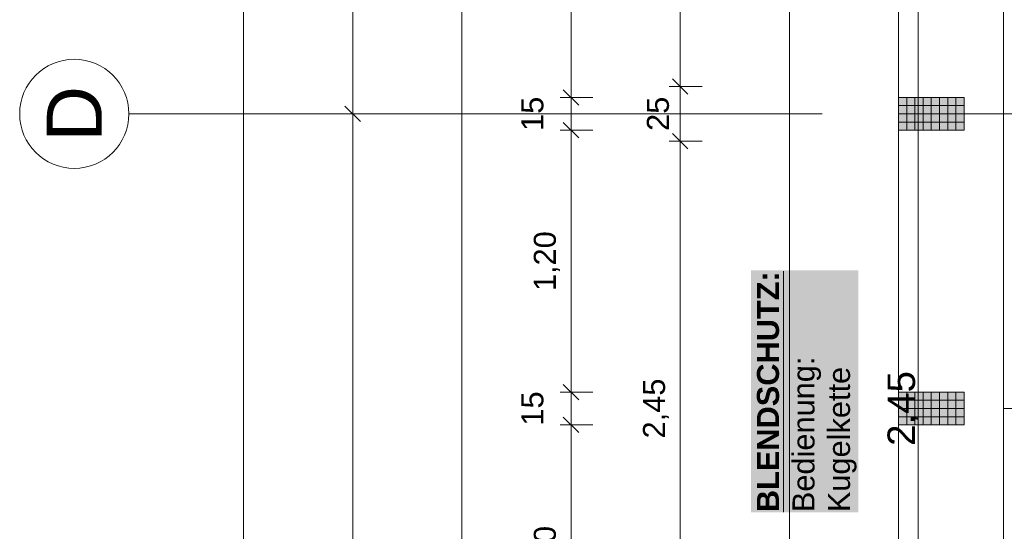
# Model space of a CAD drawing. Header units: metres. Extents: x -45 to 152, y -127 to 99.
# Tile 50 of 256: x -43.85 to -39.34, y -10.01 to -7.67. Entities that reach past the tile are written whole.
import ezdxf

# ---------------------------------------------------------------- set-up
doc = ezdxf.new("R2010")
doc.units = ezdxf.units.M
doc.header["$PDMODE"] = 1
doc.header["$PDSIZE"] = -2
doc.linetypes.add('Achsen 01', pattern=[5.291531, 3.175, -1.058062, 0.352704, -0.705764])
doc.linetypes.add('Raster 01', pattern=[2, 1, -1])
doc.layers.get('0').update_dxf_attribs({"lineweight": 25})
for name, color, linetype, lineweight, true_color in [('014_Fassadenarbeiten-000 Aufsicht Betonfertigteile', 7, 'Continuous', 9, 0xc0c0c0), ('031_Metallbauarbeiten-330 Aufsicht Metallbauarbeiten', 7, 'Continuous', 9, 0xa6a6a6), ('AV1-Achsen', 1, 'Achsen 01', 18, 0xff0000), ('AV1-Raster', 7, 'Raster 01', 9, 0xa6a6a6)]:
    doc.layers.add(name, color=color, linetype=linetype, lineweight=lineweight, true_color=true_color)
for name, color, linetype, lineweight in [('014_Fassadenarbeiten-330 Betonfertigteile vertikal', 7, 'Continuous', 9), ('030_Sonnenschutzarbeiten-BLENDSCHUTZ', 7, 'Continuous', 5), ('030_Sonnenschutzarbeiten-BLENDSCHUTZ  Beschriftung', 7, 'Continuous', 5), ('_1.35m (3D)', 7, 'Continuous', 9), ('_GRU (2D)', 7, 'Continuous', 9), ('_OG 2 (2D)', 7, 'Continuous', 9), ('_OG 2 - DS (2D)', 7, 'Continuous', 9), ('Bemaßung-Bemaßung', 7, 'Continuous', 9)]:
    doc.layers.add(name, color=color, linetype=linetype, lineweight=lineweight)
doc.layers.get('0').freeze()
doc.styles.add('Arial', font='arial.ttf')
doc.styles.add('Arial (bold)', font='arialbd.ttf')
doc.dimstyles.new('COE 50', dxfattribs={"dimtxt": 126.090495, "dimasz": 0.001414, "dimexe": 0.001, "dimexo": 0.01, "dimgap": 0.001, "dimtad": 1, "dimdec": 3, "dimtxsty": 'Arial', "dimblk": 'VW_SLASH-4', "dimblk1": 'VW_SLASH-4', "dimblk2": 'VW_SLASH-4', "dimcen": 0, "dimadec": 3, "dimazin": 0, "dimtfac": 0.8, "dimtdec": 3, "dimtix": 1, "dimtmove": 0, "dimatfit": 0, "dimldrblk": 'VW_SLASH-3', "dimfxl": 0.002, "dimfxlon": 1, "dimfrac": 2, "dimtolj": 1, "dimarcsym": 0})
pattern_1 = [(-90, (0, 0), (0.0375, 0), [])]
pattern_2 = [(0, (0, 0), (2e-18, -0.0375), [])]

# ---------------------------------------------------------------- blocks, each defined once
blk = doc.blocks.new('Group-2')
at = {"layer": 'AV1-Raster'}
for p, q in [((1.35, -8.1), (-40.5, -8.1)), ((1.35, -9.45), (-40.5, -9.45))]:
    blk.add_line(p, q, dxfattribs=at)
blk = doc.blocks.new('1.35m (3D)')
at = {"layer": 'AV1-Raster', "color": 7}
blk.add_blockref('Group-2', (0, 0), dxfattribs=at)
blk = doc.blocks.new('Blendschutz Beschriftung')
at = {"layer": '030_Sonnenschutzarbeiten-BLENDSCHUTZ  Beschriftung', "color": 254, "linetype": 'Continuous', "transparency": 33554559}
blk.add_solid([(-0.554, -0.1644), (0.554, -0.1644), (-0.554, 0.3267), (0.554, 0.3267)], dxfattribs=at)
at = {"layer": '030_Sonnenschutzarbeiten-BLENDSCHUTZ  Beschriftung', "insert": (-0.554, 0.3002), "char_height": 0.100872, "attachment_point": 1, "line_spacing_factor": 0.967016, "style": 'Arial (bold)'}
blk.add_mtext('{\\LBLENDSCHUTZ:}{\\fArial|b0|i0|c0|p0;\\l\\PBedienung: \\PKugelkette }', dxfattribs=at)
blk = doc.blocks.new('VW_SLASH-4')
at = {"color": 0, "linetype": 'ByBlock', "lineweight": -2, "transparency": 16777216}
blk.add_line((0, 0), (-1, 0), dxfattribs=at)
at = {"color": 0, "linetype": 'Continuous', "lineweight": 15, "transparency": 16777216, "flags": 128}
blk.add_lwpolyline([(0.5, 0.5), (-0.5, -0.5)], dxfattribs=at)
blk = doc.blocks.new('*D48')
at = {"layer": '030_Sonnenschutzarbeiten-BLENDSCHUTZ', "color": 0, "lineweight": -2}
for p, q in [((-39.575, -8.225), (-39.725, -8.225)), ((-39.675, -10.6043), (-39.675, -8.2957)), ((-39.575, -10.675), (-39.725, -10.675))]:
    blk.add_line(p, q, dxfattribs=at)
at = {"layer": 'Defpoints', "color": 0}
for p in [(-39.675, -8.225), (-38.91, -8.225), (-38.91, -10.675)]:
    blk.add_point(p, dxfattribs=at)
at = {"layer": '030_Sonnenschutzarbeiten-BLENDSCHUTZ', "color": 0, "lineweight": -2, "xscale": 0.070693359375, "yscale": 0.070693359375, "zscale": 0.070693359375}
for p, rotation in [((-39.675, -8.225), 90), ((-39.675, -10.675), 270)]:
    blk.add_blockref('VW_SLASH-4', p, dxfattribs=dict(at, rotation=rotation))
at = {"layer": '030_Sonnenschutzarbeiten-BLENDSCHUTZ', "color": 0, "lineweight": 13, "insert": (-39.8008, -9.45), "char_height": 0.12609, "attachment_point": 5, "rotation": 90, "style": 'Arial'}
blk.add_mtext('\\A1;2,45', dxfattribs=at)
blk = doc.blocks.new('VW_SLASH-3')
at = {"color": 0, "linetype": 'ByBlock', "lineweight": -2, "transparency": 16777216}
blk.add_line((0, 0), (-1, 0), dxfattribs=at)
at = {"color": 0, "linetype": 'Continuous', "lineweight": 15, "transparency": 16777216, "flags": 128}
blk.add_lwpolyline([(0.5, 0.5), (-0.5, -0.5)], dxfattribs=at)
blk = doc.blocks.new('*D49')
at = {"layer": '030_Sonnenschutzarbeiten-BLENDSCHUTZ', "color": 0, "lineweight": -2}
for p, q in [((-39.575, -5.525), (-39.725, -5.525)), ((-39.675, -7.9043), (-39.675, -5.5957)), ((-39.575, -7.975), (-39.725, -7.975))]:
    blk.add_line(p, q, dxfattribs=at)
at = {"layer": 'Defpoints', "color": 0}
for p in [(-39.675, -5.525), (-38.91, -5.525), (-38.91, -7.975)]:
    blk.add_point(p, dxfattribs=at)
at = {"layer": '030_Sonnenschutzarbeiten-BLENDSCHUTZ', "color": 0, "lineweight": -2, "xscale": 0.070693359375, "yscale": 0.070693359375, "zscale": 0.070693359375}
for p, rotation in [((-39.675, -5.525), 90), ((-39.675, -7.975), 270)]:
    blk.add_blockref('VW_SLASH-4', p, dxfattribs=dict(at, rotation=rotation))
at = {"layer": '030_Sonnenschutzarbeiten-BLENDSCHUTZ', "color": 0, "lineweight": 13, "insert": (-39.8008, -6.75), "char_height": 0.12609, "attachment_point": 5, "rotation": 90, "style": 'Arial'}
blk.add_mtext('\\A1;2,45', dxfattribs=at)
blk = doc.blocks.new('*D442')
at = {"layer": 'Bemaßung-Bemaßung', "color": 0, "lineweight": -2}
for p, q in [((-42.725, 0), (-42.875, 0)), ((-42.825, -21.5293), (-42.825, -0.0707)), ((-42.725, -21.6), (-42.875, -21.6))]:
    blk.add_line(p, q, dxfattribs=at)
at = {"layer": 'Defpoints', "color": 0}
for p in [(-39.15, 0), (-42.825, 0), (-39.15, -21.6)]:
    blk.add_point(p, dxfattribs=at)
at = {"layer": 'Bemaßung-Bemaßung', "color": 0, "lineweight": -2, "xscale": 0.070693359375, "yscale": 0.070693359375, "zscale": 0.070693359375}
for p, rotation in [((-42.825, 0), 90), ((-42.825, -21.6), 270)]:
    blk.add_blockref('VW_SLASH-4', p, dxfattribs=dict(at, rotation=rotation))
at = {"layer": 'Bemaßung-Bemaßung', "color": 0, "insert": (-42.9659, -10.8), "char_height": 0.15131, "attachment_point": 5, "rotation": 90, "style": 'Arial'}
blk.add_mtext('\\A1;21,60', dxfattribs=at)
blk = doc.blocks.new('*D444')
at = {"layer": 'Bemaßung-Bemaßung', "color": 0, "lineweight": -2}
for p, q in [((-42.225, -5.4), (-42.375, -5.4)), ((-42.325, -8.0293), (-42.325, -5.4707)), ((-42.225, -8.1), (-42.375, -8.1))]:
    blk.add_line(p, q, dxfattribs=at)
at = {"layer": 'Defpoints', "color": 0}
for p in [(-42.325, -5.4), (-39.15, -5.4), (-39.15, -8.1)]:
    blk.add_point(p, dxfattribs=at)
at = {"layer": 'Bemaßung-Bemaßung', "color": 0, "lineweight": -2, "xscale": 0.070693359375, "yscale": 0.070693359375, "zscale": 0.070693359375}
for p, rotation in [((-42.325, -5.4), 90), ((-42.325, -8.1), 270)]:
    blk.add_blockref('VW_SLASH-4', p, dxfattribs=dict(at, rotation=rotation))
at = {"layer": 'Bemaßung-Bemaßung', "color": 0, "insert": (-42.4356, -6.75), "char_height": 0.10087, "attachment_point": 5, "rotation": 90, "style": 'Arial'}
blk.add_mtext('\\A1;2,70', dxfattribs=at)
blk = doc.blocks.new('*D445')
at = {"layer": 'Bemaßung-Bemaßung', "color": 0, "lineweight": -2}
for p, q in [((-42.225, -8.1), (-42.375, -8.1)), ((-42.325, -13.4293), (-42.325, -8.1707)), ((-42.225, -13.5), (-42.375, -13.5))]:
    blk.add_line(p, q, dxfattribs=at)
at = {"layer": 'Defpoints', "color": 0}
for p in [(-42.325, -8.1), (-39.15, -8.1), (-39.15, -13.5)]:
    blk.add_point(p, dxfattribs=at)
at = {"layer": 'Bemaßung-Bemaßung', "color": 0, "lineweight": -2, "xscale": 0.070693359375, "yscale": 0.070693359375, "zscale": 0.070693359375}
for p, rotation in [((-42.325, -8.1), 90), ((-42.325, -13.5), 270)]:
    blk.add_blockref('VW_SLASH-4', p, dxfattribs=dict(at, rotation=rotation))
at = {"layer": 'Bemaßung-Bemaßung', "color": 0, "insert": (-42.4356, -10.8), "char_height": 0.10087, "attachment_point": 5, "rotation": 90, "style": 'Arial'}
blk.add_mtext('\\A1;5,40', dxfattribs=at)
blk = doc.blocks.new('*D459')
at = {"layer": 'Bemaßung-Bemaßung', "color": 0, "lineweight": -2}
for p, q in [((-41.725, 0.675), (-41.875, 0.675)), ((-41.825, -22.2043), (-41.825, 0.6043)), ((-41.725, -22.275), (-41.875, -22.275))]:
    blk.add_line(p, q, dxfattribs=at)
at = {"layer": 'Defpoints', "color": 0}
for p in [(-41.825, 0.675), (-39.825, 0.675), (-39.825, -22.275)]:
    blk.add_point(p, dxfattribs=at)
at = {"layer": 'Bemaßung-Bemaßung', "color": 0, "lineweight": -2, "xscale": 0.070693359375, "yscale": 0.070693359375, "zscale": 0.070693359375}
for p, rotation in [((-41.825, 0.675), 90), ((-41.825, -22.275), 270)]:
    blk.add_blockref('VW_SLASH-4', p, dxfattribs=dict(at, rotation=rotation))
at = {"layer": 'Bemaßung-Bemaßung', "color": 0, "insert": (-41.9356, -10.8), "char_height": 0.10087, "attachment_point": 5, "rotation": 90, "style": 'Arial'}
blk.add_mtext('\\A1;22,95', dxfattribs=at)
blk = doc.blocks.new('*D640')
at = {"layer": 'Bemaßung-Bemaßung', "color": 0, "linetype": 'Continuous', "lineweight": -2}
for p, q in [((-41.225, -9.525), (-41.375, -9.525)), ((-41.325, -9.5957), (-41.325, -10.6543)), ((-41.225, -10.725), (-41.375, -10.725))]:
    blk.add_line(p, q, dxfattribs=at)
at = {"layer": 'Defpoints', "color": 0}
for p in [(-39.825, -9.525), (-41.325, -10.725), (-39.825, -10.725)]:
    blk.add_point(p, dxfattribs=at)
at = {"layer": 'Bemaßung-Bemaßung', "color": 0, "lineweight": -2, "xscale": 0.070693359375, "yscale": 0.070693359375, "zscale": 0.070693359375}
for p, rotation in [((-41.325, -9.525), 90), ((-41.325, -10.725), 270)]:
    blk.add_blockref('VW_SLASH-4', p, dxfattribs=dict(at, rotation=rotation))
at = {"layer": 'Bemaßung-Bemaßung', "color": 0, "insert": (-41.4356, -10.125), "char_height": 0.10087, "attachment_point": 5, "rotation": 90, "style": 'Arial'}
blk.add_mtext('\\A1;1,20', dxfattribs=at)
blk = doc.blocks.new('*D641')
at = {"layer": 'Bemaßung-Bemaßung', "color": 0, "linetype": 'Continuous', "lineweight": -2}
for p, q in [((-41.325, -9.3043), (-41.325, -9.2336)), ((-41.225, -9.375), (-41.375, -9.375)), ((-41.325, -9.375), (-41.325, -9.525)), ((-41.225, -9.525), (-41.375, -9.525)), ((-41.325, -9.5957), (-41.325, -9.6664))]:
    blk.add_line(p, q, dxfattribs=at)
at = {"layer": 'Defpoints', "color": 0}
for p in [(-39.825, -9.375), (-41.325, -9.525), (-39.825, -9.525)]:
    blk.add_point(p, dxfattribs=at)
at = {"layer": 'Bemaßung-Bemaßung', "color": 0, "lineweight": -2, "xscale": 0.070693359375, "yscale": 0.070693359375, "zscale": 0.070693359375}
for p, rotation in [((-41.325, -9.375), 270), ((-41.325, -9.525), 90)]:
    blk.add_blockref('VW_SLASH-4', p, dxfattribs=dict(at, rotation=rotation))
at = {"layer": 'Bemaßung-Bemaßung', "color": 0, "insert": (-41.5015, -9.45), "char_height": 0.10087, "attachment_point": 5, "rotation": 90, "style": 'Arial'}
blk.add_mtext('\\A1;15', dxfattribs=at)
blk = doc.blocks.new('*D642')
at = {"layer": 'Bemaßung-Bemaßung', "color": 0, "linetype": 'Continuous', "lineweight": -2}
for p, q in [((-41.225, -8.175), (-41.375, -8.175)), ((-41.325, -8.2457), (-41.325, -9.3043)), ((-41.225, -9.375), (-41.375, -9.375))]:
    blk.add_line(p, q, dxfattribs=at)
at = {"layer": 'Defpoints', "color": 0}
for p in [(-39.825, -8.175), (-41.325, -9.375), (-39.825, -9.375)]:
    blk.add_point(p, dxfattribs=at)
at = {"layer": 'Bemaßung-Bemaßung', "color": 0, "lineweight": -2, "xscale": 0.070693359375, "yscale": 0.070693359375, "zscale": 0.070693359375}
for p, rotation in [((-41.325, -8.175), 90), ((-41.325, -9.375), 270)]:
    blk.add_blockref('VW_SLASH-4', p, dxfattribs=dict(at, rotation=rotation))
at = {"layer": 'Bemaßung-Bemaßung', "color": 0, "insert": (-41.4356, -8.775), "char_height": 0.10087, "attachment_point": 5, "rotation": 90, "style": 'Arial'}
blk.add_mtext('\\A1;1,20', dxfattribs=at)
blk = doc.blocks.new('*D643')
at = {"layer": 'Bemaßung-Bemaßung', "color": 0, "linetype": 'Continuous', "lineweight": -2}
for p, q in [((-41.325, -7.9543), (-41.325, -7.8836)), ((-41.225, -8.025), (-41.375, -8.025)), ((-41.325, -8.025), (-41.325, -8.175)), ((-41.225, -8.175), (-41.375, -8.175)), ((-41.325, -8.2457), (-41.325, -8.3164))]:
    blk.add_line(p, q, dxfattribs=at)
at = {"layer": 'Defpoints', "color": 0}
for p in [(-39.825, -8.025), (-41.325, -8.175), (-39.825, -8.175)]:
    blk.add_point(p, dxfattribs=at)
at = {"layer": 'Bemaßung-Bemaßung', "color": 0, "lineweight": -2, "xscale": 0.070693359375, "yscale": 0.070693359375, "zscale": 0.070693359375}
for p, rotation in [((-41.325, -8.025), 270), ((-41.325, -8.175), 90)]:
    blk.add_blockref('VW_SLASH-4', p, dxfattribs=dict(at, rotation=rotation))
at = {"layer": 'Bemaßung-Bemaßung', "color": 0, "insert": (-41.5015, -8.1), "char_height": 0.10087, "attachment_point": 5, "rotation": 90, "style": 'Arial'}
blk.add_mtext('\\A1;15', dxfattribs=at)
blk = doc.blocks.new('*D644')
at = {"layer": 'Bemaßung-Bemaßung', "color": 0, "linetype": 'Continuous', "lineweight": -2}
for p, q in [((-41.225, -6.825), (-41.375, -6.825)), ((-41.325, -6.8957), (-41.325, -7.9543)), ((-41.225, -8.025), (-41.375, -8.025))]:
    blk.add_line(p, q, dxfattribs=at)
at = {"layer": 'Defpoints', "color": 0}
for p in [(-39.825, -6.825), (-41.325, -8.025), (-39.825, -8.025)]:
    blk.add_point(p, dxfattribs=at)
at = {"layer": 'Bemaßung-Bemaßung', "color": 0, "lineweight": -2, "xscale": 0.070693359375, "yscale": 0.070693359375, "zscale": 0.070693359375}
for p, rotation in [((-41.325, -6.825), 90), ((-41.325, -8.025), 270)]:
    blk.add_blockref('VW_SLASH-4', p, dxfattribs=dict(at, rotation=rotation))
at = {"layer": 'Bemaßung-Bemaßung', "color": 0, "insert": (-41.4356, -7.425), "char_height": 0.10087, "attachment_point": 5, "rotation": 90, "style": 'Arial'}
blk.add_mtext('\\A1;1,20', dxfattribs=at)
blk = doc.blocks.new('*D683')
at = {"layer": 'Bemaßung-Bemaßung', "color": 0, "linetype": 'Continuous', "lineweight": -2}
for p, q in [((-40.225, -5.525), (-40.375, -5.525)), ((-40.325, -5.5957), (-40.325, -18.2043)), ((-40.225, -18.275), (-40.375, -18.275))]:
    blk.add_line(p, q, dxfattribs=at)
at = {"layer": 'Defpoints', "color": 0}
for p in [(-39.025, -5.525), (-40.325, -18.275), (-38.95, -18.275)]:
    blk.add_point(p, dxfattribs=at)
at = {"layer": 'Bemaßung-Bemaßung', "color": 0, "lineweight": -2, "xscale": 0.070693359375, "yscale": 0.070693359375, "zscale": 0.070693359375}
for p, rotation in [((-40.325, -5.525), 90), ((-40.325, -18.275), 270)]:
    blk.add_blockref('VW_SLASH-4', p, dxfattribs=dict(at, rotation=rotation))
at = {"layer": 'Bemaßung-Bemaßung', "color": 0, "insert": (-40.4356, -11.9), "char_height": 0.10087, "attachment_point": 5, "rotation": 90, "style": 'Arial'}
blk.add_mtext('\\A1;12,75', dxfattribs=at)
blk = doc.blocks.new('*D727')
at = {"layer": 'Bemaßung-Bemaßung', "color": 0, "lineweight": -2}
for p, q in [((-40.725, -8.225), (-40.875, -8.225)), ((-40.825, -8.2957), (-40.825, -10.6043)), ((-40.725, -10.675), (-40.875, -10.675))]:
    blk.add_line(p, q, dxfattribs=at)
at = {"layer": 'Defpoints', "color": 0}
for p in [(-39.025, -8.225), (-40.825, -10.675), (-39.025, -10.675)]:
    blk.add_point(p, dxfattribs=at)
at = {"layer": 'Bemaßung-Bemaßung', "color": 0, "lineweight": -2, "xscale": 0.070693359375, "yscale": 0.070693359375, "zscale": 0.070693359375}
for p, rotation in [((-40.825, -8.225), 90), ((-40.825, -10.675), 270)]:
    blk.add_blockref('VW_SLASH-4', p, dxfattribs=dict(at, rotation=rotation))
at = {"layer": 'Bemaßung-Bemaßung', "color": 0, "insert": (-40.9356, -9.45), "char_height": 0.10087, "attachment_point": 5, "rotation": 90, "style": 'Arial'}
blk.add_mtext('\\A1;2,45', dxfattribs=at)
blk = doc.blocks.new('*D728')
at = {"layer": 'Bemaßung-Bemaßung', "color": 0, "lineweight": -2}
for p, q in [((-40.725, -7.975), (-40.875, -7.975)), ((-40.825, -8.0457), (-40.825, -8.1543)), ((-40.725, -8.225), (-40.875, -8.225))]:
    blk.add_line(p, q, dxfattribs=at)
at = {"layer": 'Defpoints', "color": 0}
for p in [(-39.025, -7.975), (-40.825, -8.225), (-39.025, -8.225)]:
    blk.add_point(p, dxfattribs=at)
at = {"layer": 'Bemaßung-Bemaßung', "color": 0, "lineweight": -2, "xscale": 0.070693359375, "yscale": 0.070693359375, "zscale": 0.070693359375}
for p, rotation in [((-40.825, -7.975), 90), ((-40.825, -8.225), 270)]:
    blk.add_blockref('VW_SLASH-4', p, dxfattribs=dict(at, rotation=rotation))
at = {"layer": 'Bemaßung-Bemaßung', "color": 0, "insert": (-40.9265, -8.1), "char_height": 0.10087, "attachment_point": 5, "rotation": 90, "style": 'Arial'}
blk.add_mtext('\\A1;25', dxfattribs=at)
blk = doc.blocks.new('*D729')
at = {"layer": 'Bemaßung-Bemaßung', "color": 0, "lineweight": -2}
for p, q in [((-40.725, -5.525), (-40.875, -5.525)), ((-40.825, -5.5957), (-40.825, -7.9043)), ((-40.725, -7.975), (-40.875, -7.975))]:
    blk.add_line(p, q, dxfattribs=at)
at = {"layer": 'Defpoints', "color": 0}
for p in [(-39.275, -5.525), (-40.825, -7.975), (-39.025, -7.975)]:
    blk.add_point(p, dxfattribs=at)
at = {"layer": 'Bemaßung-Bemaßung', "color": 0, "lineweight": -2, "xscale": 0.070693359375, "yscale": 0.070693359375, "zscale": 0.070693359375}
for p, rotation in [((-40.825, -5.525), 90), ((-40.825, -7.975), 270)]:
    blk.add_blockref('VW_SLASH-4', p, dxfattribs=dict(at, rotation=rotation))
at = {"layer": 'Bemaßung-Bemaßung', "color": 0, "insert": (-40.9356, -6.75), "char_height": 0.10087, "attachment_point": 5, "rotation": 90, "style": 'Arial'}
blk.add_mtext('\\A1;2,45', dxfattribs=at)
blk = doc.blocks.new('Group-742')
at = {"layer": 'AV1-Achsen'}
blk.add_line((-43.35, -8.1), (4.2, -8.1), dxfattribs=at)
at = {"layer": 'AV1-Achsen', "linetype": 'Continuous'}
blk.add_circle((-43.6, -8.1), 0.25, dxfattribs=at)
at = {"layer": 'AV1-Achsen', "insert": (-43.6, -8.1), "char_height": 0.2522, "attachment_point": 5, "rotation": 90, "line_spacing_factor": 0.969122, "style": 'Arial'}
blk.add_mtext('D', dxfattribs=at)
blk = doc.blocks.new('GRU (2D)')
at = {"layer": 'AV1-Achsen', "color": 7}
blk.add_blockref('Group-742', (0, 0), dxfattribs=at)
blk = doc.blocks.new('OG 2 - DS (2D)')
at = {"layer": '030_Sonnenschutzarbeiten-BLENDSCHUTZ  Beschriftung', "color": 7, "rotation": 90}
blk.add_blockref('Blendschutz Beschriftung', (-40.1733, -9.3709), dxfattribs=at)
at = {"layer": '030_Sonnenschutzarbeiten-BLENDSCHUTZ', "color": 7, "insert": (-39.5913, -9.8121), "char_height": 0.12609, "attachment_point": 1, "rotation": 90, "line_spacing_factor": 0.969122, "style": 'Arial'}
blk.add_mtext('H=2,50m', dxfattribs=at)
at = {"layer": '030_Sonnenschutzarbeiten-BLENDSCHUTZ', "color": 7, "lineweight": 13}
for base, p1, p2, picture, middle in [((-39.675, -5.525), (-38.91, -7.975), (-38.91, -5.525), '*D49', (-39.8008, -6.75)), ((-39.675, -8.225), (-38.91, -10.675), (-38.91, -8.225), '*D48', (-39.8008, -9.45))]:
    dim = blk.add_linear_dim(base=base, p1=p1, p2=p2, angle=270, text='2,45', dimstyle='COE 50', override={"dimtxt": 0.12609, "dimasz": 0.070693, "dimexe": 0.05, "dimgap": 0.05, "dimpost": '<>', "dimtxsty": 'Arial', "dimtmove": 2, "dimfxl": 0.1}, dxfattribs=at)
    dim.commit()
    dim.dimension.update_dxf_attribs({"geometry": picture, "text_midpoint": middle})
blk = doc.blocks.new('OG 2 (2D)')
at = {"layer": '014_Fassadenarbeiten-000 Aufsicht Betonfertigteile', "flags": 128}
blk.add_lwpolyline([(-39.455, 0.305), (-39.455, -21.905), (-39.825, -22.275), (-39.825, 0.675)], close=True, dxfattribs=at)
at = {"layer": 'Bemaßung-Bemaßung'}
dim = blk.add_linear_dim(base=(-41.825, 0.675), p1=(-39.825, -22.275), p2=(-39.825, 0.675), angle=270, text='22,95', dimstyle='COE 50', override={"dimtxt": 0.100872, "dimasz": 0.070693, "dimexe": 0.05, "dimgap": 0.05, "dimpost": '<>', "dimtxsty": 'Arial', "dimtmove": 2, "dimfxl": 0.1}, dxfattribs=at)
dim.commit()
dim.dimension.update_dxf_attribs({"geometry": '*D459', "text_midpoint": (-41.9356, -10.8)})
at = {"layer": 'Bemaßung-Bemaßung', "linetype": 'Continuous'}
for base, p1, p2, text, override, picture, middle in [((-41.325, -8.025), (-39.825, -6.825), (-39.825, -8.025), '1,20', {"dimtxt": 0.100872, "dimasz": 0.070693, "dimexe": 0.05, "dimgap": 0.05, "dimpost": '<>', "dimtxsty": 'Arial', "dimtmove": 2, "dimfxl": 0.1}, '*D644', (-41.4356, -7.425)), ((-41.325, -8.175), (-39.825, -8.025), (-39.825, -8.175), '15', {"dimtxt": 0.100872, "dimasz": 0.070693, "dimexe": 0.05, "dimgap": 0.05, "dimpost": '<>', "dimtxsty": 'Arial', "dimtix": 0, "dimtmove": 2, "dimfxl": 0.1}, '*D643', (-41.5015, -8.1)), ((-41.325, -9.375), (-39.825, -8.175), (-39.825, -9.375), '1,20', {"dimtxt": 0.100872, "dimasz": 0.070693, "dimexe": 0.05, "dimgap": 0.05, "dimpost": '<>', "dimtxsty": 'Arial', "dimtmove": 2, "dimfxl": 0.1}, '*D642', (-41.4356, -8.775)), ((-41.325, -9.525), (-39.825, -9.375), (-39.825, -9.525), '15', {"dimtxt": 0.100872, "dimasz": 0.070693, "dimexe": 0.05, "dimgap": 0.05, "dimpost": '<>', "dimtxsty": 'Arial', "dimtix": 0, "dimtmove": 2, "dimfxl": 0.1}, '*D641', (-41.5015, -9.45)), ((-41.325, -10.725), (-39.825, -9.525), (-39.825, -10.725), '1,20', {"dimtxt": 0.100872, "dimasz": 0.070693, "dimexe": 0.05, "dimgap": 0.05, "dimpost": '<>', "dimtxsty": 'Arial', "dimtmove": 2, "dimfxl": 0.1}, '*D640', (-41.4356, -10.125))]:
    dim = blk.add_linear_dim(base=base, p1=p1, p2=p2, angle=270, text=text, dimstyle='COE 50', override=override, dxfattribs=at)
    dim.commit()
    dim.dimension.update_dxf_attribs({"geometry": picture, "text_midpoint": middle})
at = {"color": 255}
blk.add_wipeout([(-39.345, -8.1), (-39.345, -10.8), (-39.735, -10.8), (-39.735, -8.1)], dxfattribs=at).dxf.layer = '031_Metallbauarbeiten-330 Aufsicht Metallbauarbeiten'
at = {"layer": '014_Fassadenarbeiten-330 Betonfertigteile vertikal', "linetype": 'Continuous', "lineweight": 0}
blk.add_hatch(color=9, dxfattribs=at).paths.add_polyline_path([(-39.525, -9.375), (-39.525, -9.525), (-39.825, -9.525), (-39.825, -9.375)])
at = {"layer": '014_Fassadenarbeiten-330 Betonfertigteile vertikal', "linetype": 'Continuous', "lineweight": 9}
h = blk.add_hatch(dxfattribs=at)
h.set_pattern_fill('Stahlbetonfertigteil', color=8, style=0, pattern_type=2)
h.set_pattern_definition(pattern_1)
h.paths.add_polyline_path([(-39.525, -9.375), (-39.525, -9.525), (-39.825, -9.525), (-39.825, -9.375)])
at = {"layer": '014_Fassadenarbeiten-330 Betonfertigteile vertikal', "linetype": 'Continuous', "lineweight": 13}
h = blk.add_hatch(dxfattribs=at)
h.set_pattern_fill('Stahlbetonfertigteil-1', color=8, style=0, pattern_type=2)
h.set_pattern_definition(pattern_2)
h.paths.add_polyline_path([(-39.525, -9.375), (-39.525, -9.525), (-39.825, -9.525), (-39.825, -9.375)])
at = {"layer": '014_Fassadenarbeiten-330 Betonfertigteile vertikal', "flags": 128}
blk.add_lwpolyline([(-39.525, -9.375), (-39.525, -9.525), (-39.825, -9.525), (-39.825, -9.375)], close=True, dxfattribs=at)
at = {"layer": '031_Metallbauarbeiten-330 Aufsicht Metallbauarbeiten', "flags": 128}
blk.add_lwpolyline([(-39.345, -8.1), (-39.345, -10.8), (-39.735, -10.8), (-39.735, -8.1)], close=True, dxfattribs=at)
at = {"layer": 'Bemaßung-Bemaßung'}
dim = blk.add_linear_dim(base=(-40.825, -10.675), p1=(-39.025, -8.225), p2=(-39.025, -10.675), angle=270, text='2,45', dimstyle='COE 50', override={"dimtxt": 0.100872, "dimasz": 0.070693, "dimexe": 0.05, "dimgap": 0.05, "dimpost": '<>', "dimtxsty": 'Arial', "dimtmove": 2, "dimfxl": 0.1}, dxfattribs=at)
dim.commit()
dim.dimension.update_dxf_attribs({"geometry": '*D727', "text_midpoint": (-40.9356, -9.45)})
at = {"color": 255}
blk.add_wipeout([(-39.345, -5.475), (-39.345, -8.1), (-39.735, -8.1), (-39.735, -5.475)], dxfattribs=at).dxf.layer = '031_Metallbauarbeiten-330 Aufsicht Metallbauarbeiten'
at = {"layer": '014_Fassadenarbeiten-330 Betonfertigteile vertikal', "linetype": 'Continuous', "lineweight": 0}
blk.add_hatch(color=9, dxfattribs=at).paths.add_polyline_path([(-39.525, -8.025), (-39.525, -8.175), (-39.825, -8.175), (-39.825, -8.025)])
at = {"layer": '014_Fassadenarbeiten-330 Betonfertigteile vertikal', "linetype": 'Continuous', "lineweight": 9}
h = blk.add_hatch(dxfattribs=at)
h.set_pattern_fill('Stahlbetonfertigteil', color=8, style=0, pattern_type=2)
h.set_pattern_definition(pattern_1)
h.paths.add_polyline_path([(-39.525, -8.025), (-39.525, -8.175), (-39.825, -8.175), (-39.825, -8.025)])
at = {"layer": '014_Fassadenarbeiten-330 Betonfertigteile vertikal', "linetype": 'Continuous', "lineweight": 13}
h = blk.add_hatch(dxfattribs=at)
h.set_pattern_fill('Stahlbetonfertigteil-1', color=8, style=0, pattern_type=2)
h.set_pattern_definition(pattern_2)
h.paths.add_polyline_path([(-39.525, -8.025), (-39.525, -8.175), (-39.825, -8.175), (-39.825, -8.025)])
at = {"layer": '014_Fassadenarbeiten-330 Betonfertigteile vertikal', "flags": 128}
blk.add_lwpolyline([(-39.525, -8.025), (-39.525, -8.175), (-39.825, -8.175), (-39.825, -8.025)], close=True, dxfattribs=at)
at = {"layer": '031_Metallbauarbeiten-330 Aufsicht Metallbauarbeiten', "flags": 128}
blk.add_lwpolyline([(-39.345, -5.475), (-39.345, -8.1), (-39.735, -8.1), (-39.735, -5.475)], close=True, dxfattribs=at)
at = {"layer": 'Bemaßung-Bemaßung', "color": 1}
for base, p1, p2, text, override, picture, middle in [((-42.825, 0), (-39.15, -21.6), (-39.15, 0), '21,60', {"dimtxt": 0.151309, "dimasz": 0.070693, "dimexe": 0.05, "dimgap": 0.05, "dimpost": '<>', "dimtxsty": 'Arial', "dimtmove": 2, "dimfxl": 0.1}, '*D442', (-42.9659, -10.8)), ((-42.325, -5.4), (-39.15, -8.1), (-39.15, -5.4), '2,70', {"dimtxt": 0.100872, "dimasz": 0.070693, "dimexe": 0.05, "dimgap": 0.05, "dimpost": '<>', "dimtxsty": 'Arial', "dimtmove": 2, "dimfxl": 0.1}, '*D444', (-42.4356, -6.75)), ((-42.325, -8.1), (-39.15, -13.5), (-39.15, -8.1), '5,40', {"dimtxt": 0.100872, "dimasz": 0.070693, "dimexe": 0.05, "dimgap": 0.05, "dimpost": '<>', "dimtxsty": 'Arial', "dimtmove": 2, "dimfxl": 0.1}, '*D445', (-42.4356, -10.8))]:
    dim = blk.add_linear_dim(base=base, p1=p1, p2=p2, angle=270, text=text, dimstyle='COE 50', override=override, dxfattribs=at)
    dim.commit()
    dim.dimension.update_dxf_attribs({"geometry": picture, "text_midpoint": middle})
at = {"layer": 'Bemaßung-Bemaßung'}
for base, p1, p2, text, picture, middle in [((-40.825, -7.975), (-39.275, -5.525), (-39.025, -7.975), '2,45', '*D729', (-40.9356, -6.75)), ((-40.825, -8.225), (-39.025, -7.975), (-39.025, -8.225), '25', '*D728', (-40.9265, -8.1))]:
    dim = blk.add_linear_dim(base=base, p1=p1, p2=p2, angle=270, text=text, dimstyle='COE 50', override={"dimtxt": 0.100872, "dimasz": 0.070693, "dimexe": 0.05, "dimgap": 0.05, "dimpost": '<>', "dimtxsty": 'Arial', "dimtmove": 2, "dimfxl": 0.1}, dxfattribs=at)
    dim.commit()
    dim.dimension.update_dxf_attribs({"geometry": picture, "text_midpoint": middle})
at = {"layer": 'Bemaßung-Bemaßung', "linetype": 'Continuous'}
dim = blk.add_linear_dim(base=(-40.325, -18.275), p1=(-39.025, -5.525), p2=(-38.95, -18.275), angle=270, text='12,75', dimstyle='COE 50', override={"dimtxt": 0.100872, "dimasz": 0.070693, "dimexe": 0.05, "dimgap": 0.05, "dimpost": '<>', "dimtxsty": 'Arial', "dimtmove": 2, "dimfxl": 0.1}, dxfattribs=at)
dim.commit()
dim.dimension.update_dxf_attribs({"geometry": '*D683', "text_midpoint": (-40.4356, -11.9)})

msp = doc.modelspace()

# ---------------------------------------------------------------- block references
at = {"layer": '_1.35m (3D)'}
msp.add_blockref('1.35m (3D)', (0, 0), dxfattribs=at)

# ---------------------------------------------------------------- next in the draw order: block references
at = {"layer": '_OG 2 - DS (2D)'}
msp.add_blockref('OG 2 - DS (2D)', (0, 0), dxfattribs=at)

# ---------------------------------------------------------------- next in the draw order: block references
at = {"layer": '_OG 2 (2D)'}
msp.add_blockref('OG 2 (2D)', (0, 0), dxfattribs=at)

# ---------------------------------------------------------------- next in the draw order: block references
at = {"layer": '_GRU (2D)'}
msp.add_blockref('GRU (2D)', (0, 0), dxfattribs=at)

doc.saveas('drawing.dxf')
